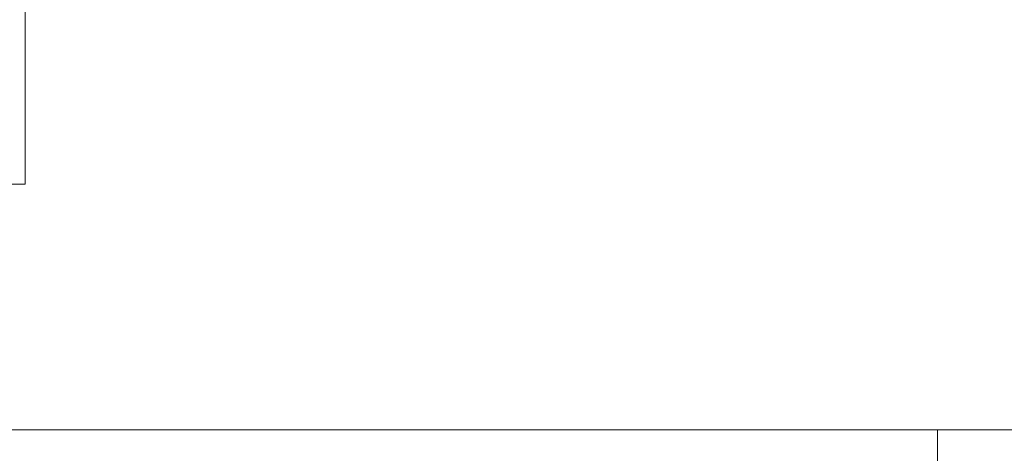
# Model space of a CAD drawing. Header units: millimetres. Extents: x 35469 to 44263, y -24881 to -16268.
# Tile 139 of 231: x 42932 to 42960, y -23839 to -23827. Entities that reach past the tile are written whole.
import ezdxf

# ---------------------------------------------------------------- set-up
doc = ezdxf.new("R2010")
doc.units = ezdxf.units.MM
doc.header["$LTSCALE"] = 0.3175
doc.layers.add('1轮廓实线层', color=7, linetype='Continuous', lineweight=18)

msp = doc.modelspace()

# ---------------------------------------------------------------- linework, layer by layer
at = {"layer": '1轮廓实线层'}
for p, q in [((42931.897, -23809.734), (42931.897, -23831.734)), ((42931.897, -23831.734), (42907.897, -23831.734)), ((42929.723, -23838.734), (42957.897, -23838.734)), ((42957.897, -23839.734), (42957.897, -23838.734))]:
    msp.add_line(p, q, dxfattribs=at)
msp.add_open_spline([(42957.897, -23838.734), (42948.506, -23838.734), (42939.114, -23838.734), (42929.723, -23838.734)], degree=3, dxfattribs=at)
msp.add_open_spline([(42961.897, -23838.734), (42961.897, -23838.734), (42961.466, -23838.734), (42959.985, -23838.734), (42958.944, -23838.734), (42957.897, -23838.734)], degree=3, knots=[0, 0, 0, 0, 0.5, 0.5, 1, 1, 1, 1], dxfattribs=at)

doc.saveas('drawing.dxf')
